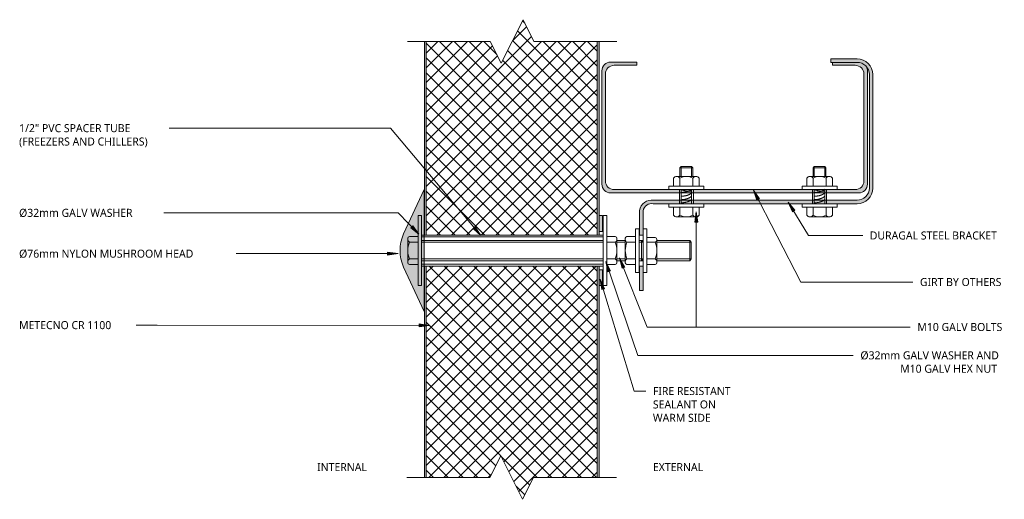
# Model space of a CAD drawing. Header units: millimetres. Extents: x -122 to 441, y -27 to 248.
import ezdxf

# ---------------------------------------------------------------- set-up
doc = ezdxf.new("R2010")
doc.units = ezdxf.units.MM
doc.linetypes.add('Dash', pattern=[6.35, 3.175, -3.175])
for name, color, linetype, lineweight in [('A-DETL', 90, 'Continuous', 13), ('A-DETL-GENF', 92, 'Continuous', 13), ('A-DETL-GENF-HDLN', 1, 'Dash', 13), ('G-ANNO-TEXT', 231, 'Continuous', 9)]:
    doc.layers.add(name, color=color, linetype=linetype, lineweight=lineweight)
doc.styles.add('Yu Gothic', font='Yu Gothic.ttf', dxfattribs={"height": 4.6})
doc.styles.add('Yu Gothic_B', font='Yu Gothic.ttf', dxfattribs={"height": 4.6})

# ---------------------------------------------------------------- blocks, each defined once
blk = doc.blocks.new('Fridge Freezer Panel_Vertical Section - 100mm-5847951-11 GIRT 02')
at = {"layer": 'A-DETL-GENF'}
h = blk.add_hatch(dxfattribs=at)
h.set_pattern_fill('FP_1', color=256, style=0, pattern_type=2)
h.set_pattern_definition([(315, (38.015, 209.3), (4.24264, 4.24264), []), (45, (38.015, 209.3), (-4.24264, 4.24264), [])])
h.paths.add_polyline_path([(11.34, 43.75), (23.84, 37.5), (23.84, 1), (145, 1), (145, 99), (23.84, 99), (23.84, 62.5), (36.34, 56.25), (23.84, 50)])
h = blk.add_hatch(color=256, dxfattribs=at)
h.paths.add_polyline_path([(23.84, 1), (23.84, 0), (145, 0), (145, 1), (49.41, 1)])
h.paths.add_polyline_path([(23.84, 99), (145, 99), (145, 100), (23.84, 100), (23.84, 99.84)])
for p, q in [((145, 100), (23.84, 100)), ((145, 99), (23.84, 99)), ((145, 99), (145, 100)), ((145, 99), (145, 1)), ((23.84, 1), (145, 1)), ((23.84, 0), (133.88, 0)), ((142.88, 0), (145, 0))]:
    blk.add_line(p, q, dxfattribs=at)
at = {"layer": 'A-DETL-GENF-HDLN'}
blk.add_line((145, 0), (145, 1), dxfattribs=at)
blk = doc.blocks.new('Fridge Freezer Panel_Vertical Section - 100mm-5833379-11 GIRT 02')
at = {"layer": 'A-DETL-GENF'}
h = blk.add_hatch(color=256, dxfattribs=at)
h.paths.add_polyline_path([(211.93, 0), (101.05, 0), (101.05, -1), (211.93, -1)])
h.paths.add_polyline_path([(211.93, -99), (101.05, -99), (101.05, -100), (211.93, -100)])
h = blk.add_hatch(dxfattribs=at)
h.set_pattern_fill('FP_2', color=256, style=0, pattern_type=2)
h.set_pattern_definition([(135, (336.667, -209.3), (-4.24264, -4.24264), []), (225, (336.667, -209.3), (4.24264, -4.24264), [])])
h.paths.add_polyline_path([(211.93, -1), (101.05, -1), (101.05, -37.27), (88.55, -43.52), (113.55, -56.02), (101.05, -62.27), (101.05, -99), (211.93, -99), (211.93, -60.04)])
for p, q in [((200.81, 0), (101.05, 0)), ((211.93, 0), (209.82, 0)), ((211.93, -1), (101.05, -1)), ((211.93, -99), (211.93, -1)), ((101.05, -99), (211.93, -99)), ((101.05, -100), (211.93, -100)), ((211.93, -100), (211.93, -99))]:
    blk.add_line(p, q, dxfattribs=at)
at = {"layer": 'A-DETL-GENF-HDLN'}
blk.add_line((211.93, -1), (211.93, 0), dxfattribs=at)
blk = doc.blocks.new('Break Line _M_ - Break Line _M_-5548551-11 GIRT 02')
at = {"layer": 'A-DETL-GENF'}
for p, q in [((-12.5, 0), (-6.25, 12.5)), ((-6.25, 12.5), (6.25, -12.5)), ((-60, 0), (-12.5, 0)), ((6.25, -12.5), (12.5, 0)), ((12.5, 0), (60, 0))]:
    blk.add_line(p, q, dxfattribs=at)
blk = doc.blocks.new('Break Line _M_ - Break Line _M_-5847740-11 GIRT 02')
at = {"layer": 'A-DETL-GENF'}
for p, q in [((6.25, 12.5), (-6.25, -12.5)), ((12.5, 0), (6.25, 12.5)), ((-12.5, 0), (-60, 0)), ((-6.25, -12.5), (-12.5, 0)), ((60, 0), (12.5, 0))]:
    blk.add_line(p, q, dxfattribs=at)
blk = doc.blocks.new('Rivets - M8 - Rivets-5929401-11 GIRT 02')
at = {"layer": 'A-DETL-GENF'}
for p, q in [((-2, 7.33), (-6.57, 7.33)), ((-2, 10), (-2, -10)), ((0, 10), (-2, 10)), ((0, -10), (0, 10)), ((8.08, -10), (8.08, 10)), ((8.08, 10), (10.08, 10)), ((10.08, 10), (10.08, -10)), ((10.08, 7.33), (14.65, 7.33)), ((-7.57, -5.52), (-7.57, 5.52)), ((-2, 3.7), (-6.57, 3.7)), ((0, 4), (8.08, 4)), ((0, 3), (8.08, 3)), ((10.08, 3.7), (14.65, 3.7)), ((15.65, -5.52), (15.65, 5.52)), ((15.65, 3.67), (20.61, 3.67)), ((15.65, 3.01), (21.28, 3.01)), ((20.61, 3.67), (21.28, 3.01)), ((20.61, -3.67), (20.61, 3.67)), ((21.28, 3.01), (21.28, -3.01)), ((-2, -3.7), (-6.57, -3.7)), ((0, -3), (8.08, -3)), ((0, -4), (8.08, -4)), ((10.08, -3.7), (14.65, -3.7)), ((21.28, -3.01), (15.65, -3.01)), ((15.65, -3.67), (20.61, -3.67)), ((20.61, -3.67), (21.28, -3.01)), ((-2, -7.33), (-6.57, -7.33)), ((-2, -10), (0, -10)), ((10.08, -10), (8.08, -10)), ((10.08, -7.33), (14.65, -7.33))]:
    blk.add_line(p, q, dxfattribs=at)
for centre, radius, start, end in [((-5.42, 5.52), 2.15, 122.3801, 237.6199), ((13.49, 5.52), 2.15, 302.3801, 57.6199), ((-0.24, 0), 7.33, 149.7274, 210.2726), ((8.31, 0), 7.33, 329.7274, 30.2726), ((-5.42, -5.52), 2.15, 122.3801, 237.6199), ((13.49, -5.52), 2.15, 302.3801, 57.6199)]:
    blk.add_arc(centre, radius, start, end, dxfattribs=at)
for points in [[(2.35, -3), (0.56, -0.77), (0.52, 3)], [(4.26, -3), (2.43, -0.79), (2.31, 3)], [(6.14, -3), (4.36, -0.77), (4.31, 3)], [(8.29, -3), (6.5, -0.77), (6.45, 3)], [(7.28, -3), (6.68, -0.3), (8.25, 3)]]:
    blk.add_open_spline(points, degree=2, dxfattribs=at)
blk = doc.blocks.new('Nylon Mushroom Head with 40mm Washer and M10 ZP Hex Nut - Nylon Mushroom Head plus-6068589-11 GIRT 02')
at = {"layer": 'A-DETL-GENF'}
for p, q in [((-126.44, -11.68), (-126.44, 28.32)), ((-126.44, 28.32), (-124.51, 28.32)), ((-124.51, 28.32), (-124.51, -11.68)), ((-20.62, -11.68), (-20.62, 28.32)), ((-20.62, 28.32), (-18.52, 28.32)), ((-18.52, 28.32), (-18.52, -11.68)), ((-124.51, 17.19), (-20.62, 17.19)), ((-2.1, 20.82), (-2.1, -4.18)), ((0, 20.82), (-2.1, 20.82)), ((0, -4.18), (0, 20.82)), ((2.26, -4.18), (2.26, 20.82)), ((2.26, 20.82), (4.36, 20.82)), ((4.36, 20.82), (4.36, -4.18)), ((-132.44, 1.32), (-132.44, 15.32)), ((-126.44, 16.32), (-131.44, 16.32)), ((-126.44, 13.12), (-131.44, 13.12)), ((-20.62, 16.19), (-124.51, 16.19)), ((-20.62, 14.12), (-124.51, 14.12)), ((-20.62, 13.08), (-124.51, 13.08)), ((-18.52, 16.32), (-13.68, 16.32)), ((-13.68, 13.08), (-18.52, 13.08)), ((-12.68, 1.32), (-12.68, 15.32)), ((-7.94, 14.12), (-12.68, 14.12)), ((-7.94, 13.08), (-12.68, 13.08)), ((-7.94, 1.32), (-7.94, 15.32)), ((-2.1, 16.32), (-6.94, 16.32)), ((-6.94, 13.08), (-2.1, 13.08)), ((0, 14.12), (2.26, 14.12)), ((0, 13.08), (2.26, 13.08)), ((4.36, 15.69), (9.2, 15.69)), ((9.2, 13.08), (4.36, 13.08)), ((10.2, 1.32), (10.2, 14.69)), ((10.2, 14.12), (29.13, 14.12)), ((10.2, 13.08), (29.83, 13.08)), ((29.13, 2.51), (29.13, 14.12)), ((29.13, 14.12), (29.83, 13.08)), ((29.83, 13.08), (29.83, 3.55)), ((-126.44, 3.51), (-131.44, 3.51)), ((-126.44, 0.32), (-131.44, 0.32)), ((-20.62, 3.56), (-124.51, 3.56)), ((-20.62, 2.51), (-124.51, 2.51)), ((-20.62, 0.44), (-124.51, 0.44)), ((-13.68, 3.56), (-18.52, 3.56)), ((-18.52, 0.32), (-13.68, 0.32)), ((-7.94, 3.56), (-12.68, 3.56)), ((-7.94, 2.51), (-12.68, 2.51)), ((-6.94, 3.56), (-2.1, 3.56)), ((-2.1, 0.32), (-6.94, 0.32)), ((0, 3.56), (2.26, 3.56)), ((0, 2.51), (2.26, 2.51)), ((9.2, 3.55), (4.36, 3.55)), ((4.36, 0.32), (9.2, 0.32)), ((29.83, 3.55), (10.2, 3.55)), ((10.2, 2.51), (29.13, 2.51)), ((29.13, 2.51), (29.83, 3.55)), ((-20.62, -0.56), (-124.51, -0.56)), ((-2.1, -4.18), (0, -4.18)), ((4.36, -4.18), (2.26, -4.18)), ((-124.51, -11.68), (-126.44, -11.68)), ((-18.52, -11.68), (-20.62, -11.68))]:
    blk.add_line(p, q, dxfattribs=at)
for centre, radius, start, end in [((-130.68, 14.72), 1.77, 174.3188, 244.5604), ((-120.5, 8.32), 11.95, 156.2897, 203.7103), ((-131.44, 15.32), 1, 90, 180), ((-13.68, 15.32), 1, 360, 90), ((-14.49, 14.7), 1.81, 296.6564, 0.4363), ((-24.39, 8.32), 11.72, 336.0389, 23.9611), ((-6.94, 15.32), 1, 90, 180), ((-6.12, 14.7), 1.81, 179.4048, 243.3459), ((3.88, 8.32), 11.82, 156.2615, 203.7385), ((9.2, 14.69), 1, 360, 90), ((8.86, 14.39), 1.35, 284.4434, 7.7625), ((-1.65, 8.32), 11.85, 336.2919, 23.7081), ((-130.67, 1.91), 1.77, 115.6862, 183.7952), ((-131.44, 1.32), 1, 180, 270), ((-14.49, 1.94), 1.81, 358.7347, 63.3636), ((-13.68, 1.32), 1, 270, 0), ((-6.13, 1.94), 1.81, 116.5252, 183.0793), ((-6.94, 1.32), 1, 180, 270), ((8.42, 1.94), 1.79, 351.4639, 64.4528), ((9.2, 1.32), 1, 270, 0)]:
    blk.add_arc(centre, radius, start, end, dxfattribs=at)

msp = doc.modelspace()

# ---------------------------------------------------------------- hatches: boundary and pattern name
at = {"layer": 'A-DETL-GENF'}
h = msp.add_hatch(color=9, dxfattribs=at)
h.paths.add_polyline_path([(234.49, 93.04), (234.49, 106.98), (232.49, 106.98), (232.49, 93.04)])
h.paths.add_polyline_path([(232.49, 124.74), (234.49, 124.74), (234.49, 138.68), (234.89, 139.92), (235.61, 141.01), (236.58, 141.88), (237.74, 142.47), (239.02, 142.74), (240.33, 142.67), (357.05, 142.67), (359.38, 142.97), (361.55, 143.87), (363.41, 145.3), (364.84, 147.17), (365.74, 149.34), (366.05, 151.67), (366.05, 216.67), (365.74, 219), (364.84, 221.17), (363.41, 223.03), (361.55, 224.46), (359.38, 225.36), (357.05, 225.67), (342.05, 225.67), (342.05, 223.67), (357.05, 223.67), (358.86, 223.43), (360.55, 222.73), (362, 221.62), (363.11, 220.17), (363.81, 218.48), (364.05, 216.67), (364.05, 151.67), (363.81, 149.86), (363.11, 148.17), (362, 146.72), (360.55, 145.61), (358.86, 144.91), (357.05, 144.67), (240.5, 144.67), (238.67, 144.72), (236.89, 144.29), (235.29, 143.42), (233.96, 142.16), (233.01, 140.6), (232.49, 138.85)])
for points in [[(357.94, 148.85), (359.24, 149.03), (360.44, 149.52), (361.48, 150.32), (362.27, 151.35), (362.77, 152.56), (362.94, 153.85), (362.94, 218.85), (362.76, 220.17), (362.34, 221.17), (362, 221.62), (360.55, 222.73), (358.86, 223.43), (357.05, 223.67), (342.94, 223.67), (342.94, 221.97), (355.94, 221.97), (357.23, 221.8), (358.44, 221.3), (359.48, 220.5), (360.27, 219.47), (360.77, 218.26), (360.94, 216.97), (360.94, 155.74), (360.77, 154.45), (360.27, 153.24), (359.48, 152.21), (358.44, 151.41), (357.23, 150.91), (355.94, 150.74), (217.94, 150.74), (216.65, 150.91), (215.44, 151.41), (214.41, 152.21), (213.61, 153.24), (213.11, 154.45), (212.94, 155.74), (212.94, 216.97), (213.11, 218.26), (213.61, 219.47), (214.41, 220.5), (215.44, 221.3), (216.65, 221.8), (217.94, 221.97), (230.94, 221.97), (230.94, 223.85), (215.94, 223.85), (214.65, 223.68), (213.44, 223.19), (212.4, 222.39), (211.61, 221.35), (211.11, 220.15), (210.94, 218.85), (210.94, 153.85), (211.11, 152.56), (211.61, 151.35), (212.4, 150.32), (213.44, 149.52), (214.65, 149.03), (215.94, 148.85), (244.88, 148.85)], [(109.19, 80.86), (109.19, 150.86), (97.41, 125.33), (96.5, 123.05), (95.85, 120.71), (95.46, 118.3), (95.33, 115.86), (95.46, 113.42), (95.85, 111.01), (96.5, 108.67), (97.41, 106.39)], [(211.3, 126.85), (211.3, 135.86), (209.3, 135.86), (209.3, 126.85)], [(211.3, 95.86), (211.3, 104.87), (209.3, 104.87), (209.3, 95.86)]]:
    msp.add_hatch(color=9, dxfattribs=at).paths.add_polyline_path(points)
at = {"layer": 'G-ANNO-TEXT'}
for points in [[(297.63, 150.38), (299.69, 144.69), (301.1, 145.42)], [(317.58, 143.61), (320.03, 138.08), (321.38, 138.9)], [(264.98, 138.02), (264.19, 132.02), (265.77, 132.02)], [(106.18, 125.15), (102.59, 130.02), (101.45, 128.93)], [(141.65, 124.4), (138.39, 129.5), (137.18, 128.48)], [(94.19, 114.07), (88.19, 114.86), (88.19, 113.28)], [(213.11, 109.58), (214.31, 103.64), (215.8, 104.15)], [(221.08, 111.61), (222.56, 105.74), (224.03, 106.32)], [(209.95, 99.43), (210.93, 93.46), (212.44, 93.92)], [(112.27, 72.98), (106.28, 73.78), (106.27, 72.2)]]:
    msp.add_hatch(color=7, dxfattribs=at).paths.add_polyline_path(points)

# ---------------------------------------------------------------- linework, layer by layer
at = {"layer": 'A-DETL'}
for p, q in [((357.05, 225.67), (342.05, 225.67)), ((342.05, 225.67), (342.05, 223.67)), ((230.94, 223.85), (215.94, 223.85)), ((217.94, 221.97), (230.94, 221.97)), ((230.94, 221.97), (230.94, 223.85)), ((342.05, 223.67), (357.05, 223.67)), ((342.94, 223.67), (342.94, 221.97)), ((342.94, 221.97), (355.94, 221.97)), ((210.94, 218.85), (210.94, 153.85)), ((212.94, 155.74), (212.94, 216.97)), ((360.94, 216.97), (360.94, 155.74)), ((362.94, 153.85), (362.94, 218.85)), ((364.05, 216.67), (364.05, 151.67)), ((366.05, 151.67), (366.05, 216.67)), ((109.19, 150.86), (97.41, 125.33)), ((109.19, 80.86), (109.19, 150.86)), ((215.94, 148.85), (357.94, 148.85)), ((355.94, 150.74), (217.94, 150.74)), ((240.33, 142.67), (357.05, 142.67)), ((357.05, 144.67), (240.5, 144.67)), ((211.3, 135.86), (209.3, 135.86)), ((209.3, 135.86), (209.3, 126.85)), ((211.3, 126.85), (211.3, 135.86)), ((232.49, 138.85), (232.49, 124.74)), ((234.49, 124.74), (234.49, 138.68)), ((209.3, 126.85), (211.3, 126.85)), ((232.49, 124.74), (234.49, 124.74)), ((233.53, 121.67), (234.58, 120.62)), ((233.53, 121.67), (233.53, 110.05)), ((233.53, 120.62), (234.58, 120.62)), ((234.58, 120.62), (234.58, 111.1)), ((233.53, 110.05), (234.58, 111.1)), ((233.53, 111.1), (234.58, 111.1)), ((97.41, 106.39), (109.19, 80.86)), ((211.3, 104.87), (209.3, 104.87)), ((209.3, 104.87), (209.3, 95.86)), ((211.3, 95.86), (211.3, 104.87)), ((234.49, 106.98), (232.49, 106.98)), ((232.49, 106.98), (232.49, 93.04)), ((234.49, 93.04), (234.49, 106.98)), ((209.3, 95.86), (211.3, 95.86)), ((232.49, 93.04), (234.49, 93.04))]:
    msp.add_line(p, q, dxfattribs=at)
for centre, radius, start, end in [((357.05, 216.67), 9, 360, 90), ((215.94, 218.85), 5, 90, 180), ((217.94, 216.97), 5, 90, 180), ((355.94, 216.97), 5, 0, 90), ((357.05, 216.67), 7, 0, 90), ((357.94, 218.85), 5, 0, 27.4129), ((215.94, 153.85), 5, 180, 270), ((217.94, 155.74), 5, 180, 270), ((355.94, 155.74), 5, 270, 0), ((357.94, 153.85), 5, 270, 360), ((357.05, 151.67), 7, 270, 360), ((357.05, 151.67), 9, 270, 360), ((239.4, 137.75), 7, 81, 171), ((239.4, 137.75), 5, 79.3467, 169.3467), ((117.92, 115.86), 22.6, 155.2249, 204.7751)]:
    msp.add_arc(centre, radius, start, end, dxfattribs=at)
at = {"layer": 'G-ANNO-TEXT', "color": 7}
for p, q in [((-24.91, 185.98), (-48.88, 185.98)), ((89.9, 185.98), (-24.91, 185.98)), ((141.65, 124.4), (89.9, 185.98)), ((297.63, 150.38), (299.69, 144.69)), ((301.1, 145.42), (297.63, 150.38)), ((297.63, 150.38), (324.91, 97.81)), ((299.69, 144.69), (301.1, 145.42)), ((317.58, 143.61), (320.03, 138.08)), ((321.38, 138.9), (317.58, 143.61)), ((317.58, 143.61), (329.27, 124.48)), ((-51.27, 137.45), (-51.39, 137.45)), ((94.34, 137.45), (-51.27, 137.45)), ((106.18, 125.15), (94.34, 137.45)), ((264.98, 138.02), (264.19, 132.02)), ((265.77, 132.02), (264.98, 138.02)), ((264.98, 138.02), (264.98, 72.04)), ((320.03, 138.08), (321.38, 138.9)), ((102.59, 130.02), (101.45, 128.93)), ((106.18, 125.15), (102.59, 130.02)), ((264.19, 132.02), (265.77, 132.02)), ((101.45, 128.93), (106.18, 125.15)), ((138.39, 129.5), (137.18, 128.48)), ((137.18, 128.48), (141.65, 124.4)), ((141.65, 124.4), (138.39, 129.5)), ((329.27, 124.48), (360.25, 124.48)), ((-8.06, 114.07), (-17.13, 114.07)), ((94.19, 114.07), (-8.06, 114.07)), ((94.19, 114.07), (88.19, 114.86)), ((88.19, 114.86), (88.19, 113.28)), ((88.19, 113.28), (94.19, 114.07)), ((213.11, 109.58), (214.31, 103.64)), ((215.8, 104.15), (213.11, 109.58)), ((213.11, 109.58), (231.49, 55.81)), ((221.08, 111.61), (222.56, 105.74)), ((224.03, 106.32), (221.08, 111.61)), ((221.08, 111.61), (236.8, 72.04)), ((214.31, 103.64), (215.8, 104.15)), ((222.56, 105.74), (224.03, 106.32)), ((209.95, 99.43), (210.93, 93.46)), ((212.44, 93.92), (209.95, 99.43)), ((209.95, 99.43), (229.37, 35.36)), ((324.91, 97.81), (360.25, 97.81)), ((360.25, 97.81), (388.96, 97.81)), ((210.93, 93.46), (212.44, 93.92)), ((106.28, 73.78), (106.27, 72.2)), ((112.27, 72.98), (106.28, 73.78)), ((-43.8, 73.12), (-64.49, 73.12)), ((112.27, 72.98), (-43.8, 73.12)), ((106.27, 72.2), (112.27, 72.98)), ((236.8, 72.04), (354.01, 72.04)), ((264.98, 72.04), (354.01, 72.04)), ((354.01, 72.04), (387.47, 72.04)), ((231.49, 55.81), (353.56, 55.81)), ((353.56, 55.81), (354.88, 55.81)), ((229.37, 35.36), (236.06, 35.36))]:
    msp.add_line(p, q, dxfattribs=at)

# ---------------------------------------------------------------- block references
at = {"layer": 'A-DETL-GENF'}
for name, p, rotation in [('Break Line _M_ - Break Line _M_-5847740-11 GIRT 02', (159.53, 235.62), 180), ('Fridge Freezer Panel_Vertical Section - 100mm-5833379-11 GIRT 02', (209.3, 336.67), 269.9999999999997), ('Rivets - M8 - Rivets-5929401-11 GIRT 02', (259.3, 142.67), 89.99999999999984), ('Rivets - M8 - Rivets-5929401-11 GIRT 02', (335.55, 142.67), 89.99999999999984), ('Fridge Freezer Panel_Vertical Section - 100mm-5847951-11 GIRT 02', (209.3, -38.02), 89.99999999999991), ('Break Line _M_ - Break Line _M_-5548551-11 GIRT 02', (159.3, -14.18), 180)]:
    msp.add_blockref(name, p, dxfattribs=dict(at, rotation=rotation))
msp.add_blockref('Nylon Mushroom Head with 40mm Washer and M10 ZP Hex Nut - Nylon Mushroom Head plus-6068589-11 GIRT 02', (232.23, 107.54), dxfattribs=at)

# ---------------------------------------------------------------- texts
at = {"layer": 'G-ANNO-TEXT', "color": 7, "char_height": 4.6, "attachment_point": 1, "bg_fill": 3, "box_fill_scale": 1.25, "bg_fill_color": 9, "bg_fill_true_color": 13158600, "bg_fill_transparency": 0}
for s, insert, width, style in [('1/2" PVC SPACER TUBE ', (-122.79, 188.28), 84.6582, 'Yu Gothic'), ('Ø32mm GALV WASHER ', (-122.79, 139.75), 81.6118, 'Yu Gothic'), ('Ø76mm NYLON MUSHROOM HEAD ', (-122.79, 116.37), 123.1392, 'Yu Gothic'), ('GIRT BY OTHERS', (393.02, 100.11), 59.4852, 'Yu Gothic'), ('METECNO CR 1100', (-122.79, 75.42), 65.7384, 'Yu Gothic'), ('M10 GALV BOLTS', (391.54, 74.34), 61.2489, 'Yu Gothic'), ('Ø32mm GALV WASHER AND ', (358.94, 58.11), 97.1645, 'Yu Gothic'), ('FIRE RESISTANT ', (240.12, 37.66), 59.3249, 'Yu Gothic'), ('SEALANT ON ', (240.12, 29.99), 47.4599, 'Yu Gothic'), ('WARM SIDE', (240.12, 22.32), 41.3671, 'Yu Gothic'), ('INTERNAL', (47.89, -5.92), 37.3586, 'Yu Gothic_B'), ('EXTERNAL', (240.12, -5.92), 39.1223, 'Yu Gothic_B')]:
    msp.add_mtext(s, dxfattribs=dict(at, insert=insert, width=width, style=style))

# ---------------------------------------------------------------- next in the draw order: texts
at = {"layer": 'G-ANNO-TEXT', "color": 7, "char_height": 4.6, "attachment_point": 1, "style": 'Yu Gothic', "bg_fill": 3, "box_fill_scale": 1.25, "bg_fill_color": 9, "bg_fill_true_color": 13158600, "bg_fill_transparency": 0}
for s, insert, width in [('(FREEZERS AND CHILLERS)', (-122.79, 180.61), 96.5232), ('DURAGAL STEEL BRACKET', (364.32, 126.78), 94.2785), ('M10 GALV HEX NUT', (381.7, 50.44), 69.5865)]:
    msp.add_mtext(s, dxfattribs=dict(at, insert=insert, width=width))

doc.saveas('drawing.dxf')
